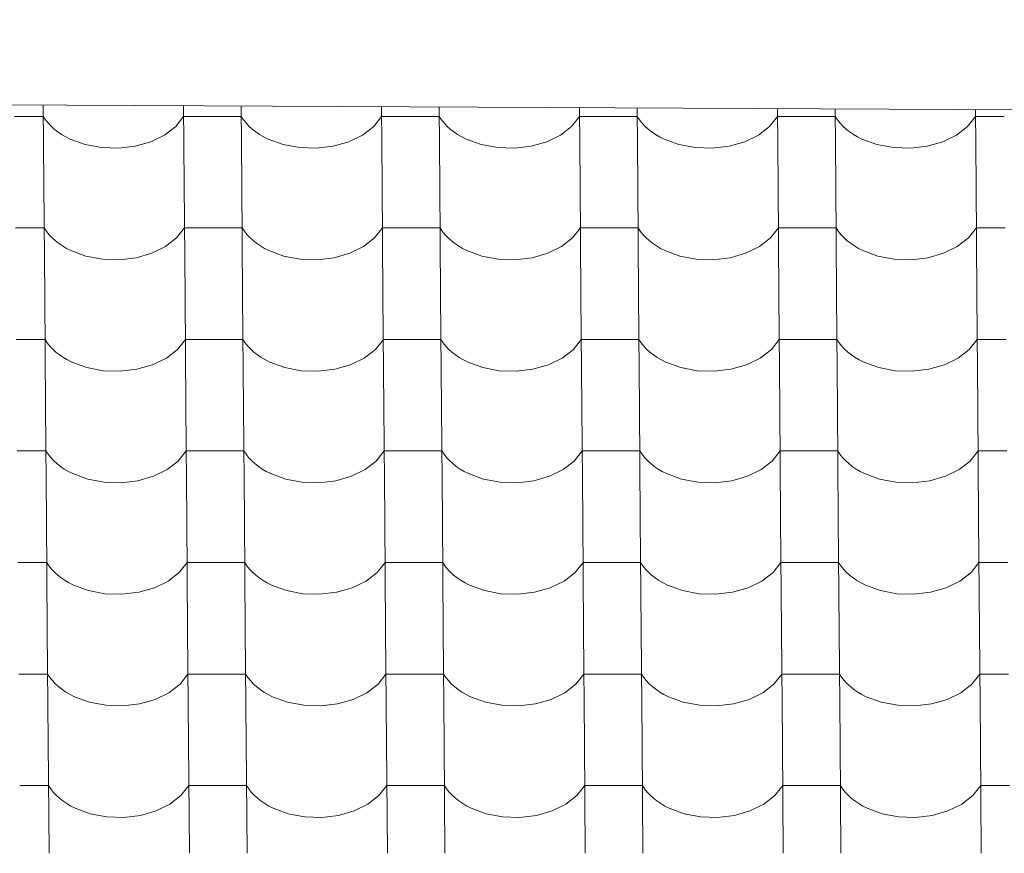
# Model space of a CAD drawing. Header units: millimetres. Extents: x -27785 to 104762, y -947 to 11132.
# Tile 126 of 146: x -5545 to -4724, y 10201 to 10896. Entities that reach past the tile are written whole.
import ezdxf

# ---------------------------------------------------------------- set-up
doc = ezdxf.new("R2010")
doc.units = ezdxf.units.MM
doc.header["$MEASUREMENT"] = 0
for name, color, linetype in [('POHLED JIŽNÍ_1_Bourané_Konstrukce - střechy a skořepiny', 7, 'Continuous'), ('POHLED JIŽNÍ_1_Bourané_Výplně - Povrchové', 7, 'Continuous'), ('POHLED JIŽNÍ_1_Konstrukce - nosné', 7, 'Continuous')]:
    doc.layers.add(name, color=color, linetype=linetype)

# ---------------------------------------------------------------- blocks, each defined once
blk = doc.blocks.new('*X2', base_point=(-29303.7, -27473.93))
at = {"layer": 'POHLED JIŽNÍ_1_Bourané_Výplně - Povrchové', "color": 7, "linetype": 'Continuous', "lineweight": 13}
for p, q in [((-5525.51, 10824.68), (-5525, 10758.8)), ((-5408.55, 10824.12), (-5408.04, 10758.8)), ((-5360.51, 10823.89), (-5360, 10758.8)), ((-5243.54, 10823.33), (-5243.04, 10758.8)), ((-5195.51, 10823.1), (-5195.01, 10758.8)), ((-5078.54, 10822.55), (-5078.05, 10758.8)), ((-5030.51, 10822.32), (-5030.01, 10758.8)), ((-4913.54, 10821.76), (-4913.05, 10758.8)), ((-4865.5, 10821.53), (-4865.02, 10758.8)), ((-4748.54, 10820.97), (-4748.05, 10758.8)), ((-5525.44, 10815.32), (-5549.46, 10815.32)), ((-5525.44, 10815.32), (-5523.59, 10812.53)), ((-5523.59, 10812.53), (-5521.45, 10809.83)), ((-5521.45, 10809.83), (-5519.02, 10807.25)), ((-5415.08, 10806.94), (-5408.48, 10815.32)), ((-5384.46, 10815.32), (-5408.48, 10815.32)), ((-5360.44, 10815.32), (-5384.46, 10815.32)), ((-5360.44, 10815.32), (-5358.6, 10812.53)), ((-5358.6, 10812.53), (-5356.46, 10809.83)), ((-5356.46, 10809.83), (-5354.03, 10807.25)), ((-5250.08, 10806.94), (-5243.48, 10815.32)), ((-5219.47, 10815.32), (-5243.48, 10815.32)), ((-5195.45, 10815.32), (-5219.47, 10815.32)), ((-5195.45, 10815.32), (-5193.6, 10812.53)), ((-5193.6, 10812.53), (-5191.46, 10809.83)), ((-5191.46, 10809.83), (-5189.03, 10807.25)), ((-5085.09, 10806.94), (-5078.49, 10815.32)), ((-5054.47, 10815.32), (-5078.49, 10815.32)), ((-5030.45, 10815.32), (-5054.47, 10815.32)), ((-5030.45, 10815.32), (-5028.61, 10812.53)), ((-5028.61, 10812.53), (-5026.46, 10809.83)), ((-5026.46, 10809.83), (-5024.04, 10807.25)), ((-4920.09, 10806.94), (-4913.49, 10815.32)), ((-4889.47, 10815.32), (-4913.49, 10815.32)), ((-4865.46, 10815.32), (-4889.47, 10815.32)), ((-4865.46, 10815.32), (-4863.61, 10812.53)), ((-4863.61, 10812.53), (-4861.47, 10809.83)), ((-4861.47, 10809.83), (-4859.04, 10807.25)), ((-4755.1, 10806.94), (-4748.49, 10815.32)), ((-4724.48, 10815.32), (-4748.49, 10815.32)), ((-5519.02, 10807.25), (-5516.32, 10804.78)), ((-5516.32, 10804.78), (-5513.37, 10802.45)), ((-5513.37, 10802.45), (-5510.16, 10800.28)), ((-5510.16, 10800.28), (-5506.74, 10798.26)), ((-5435.77, 10794.17), (-5424.33, 10799.76)), ((-5424.33, 10799.76), (-5415.08, 10806.94)), ((-5354.03, 10807.25), (-5351.33, 10804.78)), ((-5351.33, 10804.78), (-5348.37, 10802.45)), ((-5348.37, 10802.45), (-5345.17, 10800.28)), ((-5345.17, 10800.28), (-5341.74, 10798.26)), ((-5270.77, 10794.17), (-5259.34, 10799.76)), ((-5259.34, 10799.76), (-5250.08, 10806.94)), ((-5189.03, 10807.25), (-5186.33, 10804.78)), ((-5186.33, 10804.78), (-5183.37, 10802.45)), ((-5183.37, 10802.45), (-5180.17, 10800.28)), ((-5180.17, 10800.28), (-5176.74, 10798.26)), ((-5105.78, 10794.17), (-5094.34, 10799.76)), ((-5094.34, 10799.76), (-5085.09, 10806.94)), ((-5024.04, 10807.25), (-5021.34, 10804.78)), ((-5021.34, 10804.78), (-5018.38, 10802.45)), ((-5018.38, 10802.45), (-5015.18, 10800.28)), ((-5015.18, 10800.28), (-5011.75, 10798.26)), ((-4940.78, 10794.17), (-4929.35, 10799.76)), ((-4929.35, 10799.76), (-4920.09, 10806.94)), ((-4859.04, 10807.25), (-4856.34, 10804.78)), ((-4856.34, 10804.78), (-4853.38, 10802.45)), ((-4853.38, 10802.45), (-4850.18, 10800.28)), ((-4850.18, 10800.28), (-4846.75, 10798.26)), ((-4775.78, 10794.17), (-4764.35, 10799.76)), ((-4764.35, 10799.76), (-4755.1, 10806.94)), ((-5506.74, 10798.26), (-5503.1, 10796.41)), ((-5503.1, 10796.41), (-5490.62, 10791.84)), ((-5490.62, 10791.84), (-5476.94, 10789.25)), ((-5448.8, 10790.45), (-5435.77, 10794.17)), ((-5341.74, 10798.26), (-5338.1, 10796.41)), ((-5338.1, 10796.41), (-5325.63, 10791.84)), ((-5325.63, 10791.84), (-5311.95, 10789.25)), ((-5283.8, 10790.45), (-5270.77, 10794.17)), ((-5176.74, 10798.26), (-5173.11, 10796.41)), ((-5173.11, 10796.41), (-5160.63, 10791.84)), ((-5160.63, 10791.84), (-5146.95, 10789.25)), ((-5118.81, 10790.45), (-5105.78, 10794.17)), ((-5011.75, 10798.26), (-5008.11, 10796.41)), ((-5008.11, 10796.41), (-4995.63, 10791.84)), ((-4995.63, 10791.84), (-4981.95, 10789.25)), ((-4953.81, 10790.45), (-4940.78, 10794.17)), ((-4846.75, 10798.26), (-4843.12, 10796.41)), ((-4843.12, 10796.41), (-4830.64, 10791.84)), ((-4830.64, 10791.84), (-4816.96, 10789.25)), ((-4788.81, 10790.45), (-4775.78, 10794.17)), ((-5476.94, 10789.25), (-5462.76, 10788.78)), ((-5462.76, 10788.78), (-5448.8, 10790.45)), ((-5311.95, 10789.25), (-5297.76, 10788.78)), ((-5297.76, 10788.78), (-5283.8, 10790.45)), ((-5146.95, 10789.25), (-5132.77, 10788.78)), ((-5132.77, 10788.78), (-5118.81, 10790.45)), ((-4981.95, 10789.25), (-4967.77, 10788.78)), ((-4967.77, 10788.78), (-4953.81, 10790.45)), ((-4816.96, 10789.25), (-4802.78, 10788.78)), ((-4802.78, 10788.78), (-4788.81, 10790.45)), ((-5525, 10758.47), (-5524.28, 10665.79)), ((-5408.04, 10758.47), (-5407.31, 10665.79)), ((-5360, 10758.47), (-5359.28, 10665.79)), ((-5243.04, 10758.47), (-5242.32, 10665.79)), ((-5195.01, 10758.47), (-5194.28, 10665.79)), ((-5078.04, 10758.47), (-5077.32, 10665.79)), ((-5030.01, 10758.47), (-5029.29, 10665.79)), ((-4913.05, 10758.47), (-4912.33, 10665.79)), ((-4865.01, 10758.47), (-4864.29, 10665.79)), ((-4748.05, 10758.47), (-4747.33, 10665.79)), ((-5524.72, 10722.31), (-5548.73, 10722.31)), ((-5524.72, 10722.31), (-5522.87, 10719.52)), ((-5522.87, 10719.52), (-5520.73, 10716.82)), ((-5414.36, 10713.93), (-5407.75, 10722.31)), ((-5383.74, 10722.31), (-5407.75, 10722.31)), ((-5359.72, 10722.31), (-5383.74, 10722.31)), ((-5359.72, 10722.31), (-5357.87, 10719.52)), ((-5357.87, 10719.52), (-5355.73, 10716.82)), ((-5249.36, 10713.93), (-5242.76, 10722.31)), ((-5218.74, 10722.31), (-5242.76, 10722.31)), ((-5194.72, 10722.31), (-5218.74, 10722.31)), ((-5194.72, 10722.31), (-5192.88, 10719.52)), ((-5192.88, 10719.52), (-5190.74, 10716.82)), ((-5084.37, 10713.93), (-5077.76, 10722.31)), ((-5053.75, 10722.31), (-5077.76, 10722.31)), ((-5029.73, 10722.31), (-5053.75, 10722.31)), ((-5029.73, 10722.31), (-5027.88, 10719.52)), ((-5027.88, 10719.52), (-5025.74, 10716.82)), ((-4919.37, 10713.93), (-4912.77, 10722.31)), ((-4888.75, 10722.31), (-4912.77, 10722.31)), ((-4864.73, 10722.31), (-4888.75, 10722.31)), ((-4864.73, 10722.31), (-4862.89, 10719.52)), ((-4862.89, 10719.52), (-4860.74, 10716.82)), ((-4754.37, 10713.93), (-4747.77, 10722.31)), ((-4723.75, 10722.31), (-4747.77, 10722.31)), ((-5520.73, 10716.82), (-5518.3, 10714.24)), ((-5518.3, 10714.24), (-5515.6, 10711.77)), ((-5515.6, 10711.77), (-5512.64, 10709.45)), ((-5512.64, 10709.45), (-5509.44, 10707.27)), ((-5423.61, 10706.76), (-5414.36, 10713.93)), ((-5355.73, 10716.82), (-5353.3, 10714.24)), ((-5353.3, 10714.24), (-5350.6, 10711.77)), ((-5350.6, 10711.77), (-5347.65, 10709.45)), ((-5347.65, 10709.45), (-5344.44, 10707.27)), ((-5258.62, 10706.76), (-5249.36, 10713.93)), ((-5190.74, 10716.82), (-5188.31, 10714.24)), ((-5188.31, 10714.24), (-5185.61, 10711.77)), ((-5185.61, 10711.77), (-5182.65, 10709.45)), ((-5182.65, 10709.45), (-5179.45, 10707.27)), ((-5093.62, 10706.76), (-5084.37, 10713.93)), ((-5025.74, 10716.82), (-5023.31, 10714.24)), ((-5023.31, 10714.24), (-5020.61, 10711.77)), ((-5020.61, 10711.77), (-5017.65, 10709.45)), ((-5017.65, 10709.45), (-5014.45, 10707.27)), ((-4928.62, 10706.76), (-4919.37, 10713.93)), ((-4860.74, 10716.82), (-4858.32, 10714.24)), ((-4858.32, 10714.24), (-4855.62, 10711.77)), ((-4855.62, 10711.77), (-4852.66, 10709.45)), ((-4852.66, 10709.45), (-4849.46, 10707.27)), ((-4763.63, 10706.76), (-4754.37, 10713.93)), ((-5509.44, 10707.27), (-5506.01, 10705.25)), ((-5506.01, 10705.25), (-5502.38, 10703.4)), ((-5502.38, 10703.4), (-5489.9, 10698.83)), ((-5448.07, 10697.44), (-5435.04, 10701.16)), ((-5435.04, 10701.16), (-5423.61, 10706.76)), ((-5344.44, 10707.27), (-5341.02, 10705.25)), ((-5341.02, 10705.25), (-5337.38, 10703.4)), ((-5337.38, 10703.4), (-5324.9, 10698.83)), ((-5283.08, 10697.44), (-5270.05, 10701.16)), ((-5270.05, 10701.16), (-5258.62, 10706.76)), ((-5179.45, 10707.27), (-5176.02, 10705.25)), ((-5176.02, 10705.25), (-5172.38, 10703.4)), ((-5172.38, 10703.4), (-5159.91, 10698.83)), ((-5118.08, 10697.44), (-5105.05, 10701.16)), ((-5105.05, 10701.16), (-5093.62, 10706.76)), ((-5014.45, 10707.27), (-5011.02, 10705.25)), ((-5011.02, 10705.25), (-5007.39, 10703.4)), ((-5007.39, 10703.4), (-4994.91, 10698.83)), ((-4953.09, 10697.44), (-4940.06, 10701.16)), ((-4940.06, 10701.16), (-4928.62, 10706.76)), ((-4849.46, 10707.27), (-4846.03, 10705.25)), ((-4846.03, 10705.25), (-4842.39, 10703.4)), ((-4842.39, 10703.4), (-4829.91, 10698.83)), ((-4788.09, 10697.44), (-4775.06, 10701.16)), ((-4775.06, 10701.16), (-4763.63, 10706.76)), ((-5489.9, 10698.83), (-5476.22, 10696.24)), ((-5476.22, 10696.24), (-5462.04, 10695.77)), ((-5462.04, 10695.77), (-5448.07, 10697.44)), ((-5324.9, 10698.83), (-5311.22, 10696.24)), ((-5311.22, 10696.24), (-5297.04, 10695.77)), ((-5297.04, 10695.77), (-5283.08, 10697.44)), ((-5159.91, 10698.83), (-5146.23, 10696.24)), ((-5146.23, 10696.24), (-5132.04, 10695.77)), ((-5132.04, 10695.77), (-5118.08, 10697.44)), ((-4994.91, 10698.83), (-4981.23, 10696.24)), ((-4981.23, 10696.24), (-4967.05, 10695.77)), ((-4967.05, 10695.77), (-4953.09, 10697.44)), ((-4829.91, 10698.83), (-4816.23, 10696.24)), ((-4816.23, 10696.24), (-4802.05, 10695.77)), ((-4802.05, 10695.77), (-4788.09, 10697.44)), ((-5524.27, 10665.46), (-5523.55, 10572.79)), ((-5407.31, 10665.46), (-5406.59, 10572.79)), ((-5359.28, 10665.46), (-5358.56, 10572.79)), ((-5242.32, 10665.46), (-5241.6, 10572.79)), ((-5194.28, 10665.46), (-5193.56, 10572.79)), ((-5077.32, 10665.46), (-5076.6, 10572.79)), ((-5029.29, 10665.46), (-5028.57, 10572.79)), ((-4912.32, 10665.46), (-4911.6, 10572.79)), ((-4864.29, 10665.46), (-4863.57, 10572.79)), ((-4747.33, 10665.46), (-4746.61, 10572.79)), ((-5523.99, 10629.3), (-5548.01, 10629.3)), ((-5523.99, 10629.3), (-5522.15, 10626.51)), ((-5413.63, 10620.92), (-5407.03, 10629.3)), ((-5383.01, 10629.3), (-5407.03, 10629.3)), ((-5359, 10629.3), (-5383.01, 10629.3)), ((-5359, 10629.3), (-5357.15, 10626.51)), ((-5248.64, 10620.92), (-5242.03, 10629.3)), ((-5218.02, 10629.3), (-5242.03, 10629.3)), ((-5194, 10629.3), (-5218.02, 10629.3)), ((-5194, 10629.3), (-5192.16, 10626.51)), ((-5083.64, 10620.92), (-5077.04, 10629.3)), ((-5053.02, 10629.3), (-5077.04, 10629.3)), ((-5029, 10629.3), (-5053.02, 10629.3)), ((-5029, 10629.3), (-5027.16, 10626.51)), ((-4918.65, 10620.92), (-4912.04, 10629.3)), ((-4888.03, 10629.3), (-4912.04, 10629.3)), ((-4864.01, 10629.3), (-4888.03, 10629.3)), ((-4864.01, 10629.3), (-4862.16, 10626.51)), ((-4753.65, 10620.92), (-4747.05, 10629.3)), ((-4723.03, 10629.3), (-4747.05, 10629.3)), ((-5522.15, 10626.51), (-5520, 10623.81)), ((-5520, 10623.81), (-5517.58, 10621.23)), ((-5517.58, 10621.23), (-5514.88, 10618.76)), ((-5422.89, 10613.75), (-5413.63, 10620.92)), ((-5357.15, 10626.51), (-5355.01, 10623.81)), ((-5355.01, 10623.81), (-5352.58, 10621.23)), ((-5352.58, 10621.23), (-5349.88, 10618.76)), ((-5257.89, 10613.75), (-5248.64, 10620.92)), ((-5192.16, 10626.51), (-5190.01, 10623.81)), ((-5190.01, 10623.81), (-5187.59, 10621.23)), ((-5187.59, 10621.23), (-5184.88, 10618.76)), ((-5092.9, 10613.75), (-5083.64, 10620.92)), ((-5027.16, 10626.51), (-5025.02, 10623.81)), ((-5025.02, 10623.81), (-5022.59, 10621.23)), ((-5022.59, 10621.23), (-5019.89, 10618.76)), ((-4927.9, 10613.75), (-4918.65, 10620.92)), ((-4862.16, 10626.51), (-4860.02, 10623.81)), ((-4860.02, 10623.81), (-4857.59, 10621.23)), ((-4857.59, 10621.23), (-4854.89, 10618.76)), ((-4762.9, 10613.75), (-4753.65, 10620.92)), ((-5514.88, 10618.76), (-5511.92, 10616.44)), ((-5511.92, 10616.44), (-5508.72, 10614.26)), ((-5508.72, 10614.26), (-5505.29, 10612.24)), ((-5505.29, 10612.24), (-5501.65, 10610.39)), ((-5434.32, 10608.16), (-5422.89, 10613.75)), ((-5349.88, 10618.76), (-5346.92, 10616.44)), ((-5346.92, 10616.44), (-5343.72, 10614.26)), ((-5343.72, 10614.26), (-5340.29, 10612.24)), ((-5340.29, 10612.24), (-5336.66, 10610.39)), ((-5269.32, 10608.16), (-5257.89, 10613.75)), ((-5184.88, 10618.76), (-5181.93, 10616.44)), ((-5181.93, 10616.44), (-5178.72, 10614.26)), ((-5178.72, 10614.26), (-5175.3, 10612.24)), ((-5175.3, 10612.24), (-5171.66, 10610.39)), ((-5104.33, 10608.16), (-5092.9, 10613.75)), ((-5019.89, 10618.76), (-5016.93, 10616.44)), ((-5016.93, 10616.44), (-5013.73, 10614.26)), ((-5013.73, 10614.26), (-5010.3, 10612.24)), ((-5010.3, 10612.24), (-5006.67, 10610.39)), ((-4939.33, 10608.16), (-4927.9, 10613.75)), ((-4854.89, 10618.76), (-4851.93, 10616.44)), ((-4851.93, 10616.44), (-4848.73, 10614.26)), ((-4848.73, 10614.26), (-4845.31, 10612.24)), ((-4845.31, 10612.24), (-4841.67, 10610.39)), ((-4774.34, 10608.16), (-4762.9, 10613.75)), ((-5501.65, 10610.39), (-5489.17, 10605.82)), ((-5489.17, 10605.82), (-5475.49, 10603.23)), ((-5475.49, 10603.23), (-5461.31, 10602.76)), ((-5461.31, 10602.76), (-5447.35, 10604.43)), ((-5447.35, 10604.43), (-5434.32, 10608.16)), ((-5336.66, 10610.39), (-5324.18, 10605.82)), ((-5324.18, 10605.82), (-5310.5, 10603.23)), ((-5310.5, 10603.23), (-5296.32, 10602.76)), ((-5296.32, 10602.76), (-5282.35, 10604.43)), ((-5282.35, 10604.43), (-5269.32, 10608.16)), ((-5171.66, 10610.39), (-5159.18, 10605.82)), ((-5159.18, 10605.82), (-5145.5, 10603.23)), ((-5145.5, 10603.23), (-5131.32, 10602.76)), ((-5131.32, 10602.76), (-5117.36, 10604.43)), ((-5117.36, 10604.43), (-5104.33, 10608.16)), ((-5006.67, 10610.39), (-4994.19, 10605.82)), ((-4994.19, 10605.82), (-4980.51, 10603.23)), ((-4980.51, 10603.23), (-4966.32, 10602.76)), ((-4966.32, 10602.76), (-4952.36, 10604.43)), ((-4952.36, 10604.43), (-4939.33, 10608.16)), ((-4841.67, 10610.39), (-4829.19, 10605.82)), ((-4829.19, 10605.82), (-4815.51, 10603.23)), ((-4815.51, 10603.23), (-4801.33, 10602.76)), ((-4801.33, 10602.76), (-4787.37, 10604.43)), ((-4787.37, 10604.43), (-4774.34, 10608.16)), ((-5523.55, 10572.45), (-5522.83, 10479.78)), ((-5406.59, 10572.45), (-5405.87, 10479.78)), ((-5358.55, 10572.45), (-5357.83, 10479.78)), ((-5241.59, 10572.45), (-5240.87, 10479.78)), ((-5193.56, 10572.45), (-5192.84, 10479.78)), ((-5076.6, 10572.45), (-5075.88, 10479.78)), ((-5028.56, 10572.45), (-5027.84, 10479.78)), ((-4911.6, 10572.45), (-4910.88, 10479.78)), ((-4863.57, 10572.45), (-4862.85, 10479.78)), ((-4746.6, 10572.45), (-4745.88, 10479.78)), ((-5523.27, 10536.29), (-5547.29, 10536.29)), ((-5523.27, 10536.29), (-5521.42, 10533.5)), ((-5521.42, 10533.5), (-5519.28, 10530.8)), ((-5519.28, 10530.8), (-5516.85, 10528.22)), ((-5412.91, 10527.91), (-5406.31, 10536.29)), ((-5382.29, 10536.29), (-5406.31, 10536.29)), ((-5358.27, 10536.29), (-5382.29, 10536.29)), ((-5358.27, 10536.29), (-5356.43, 10533.5)), ((-5356.43, 10533.5), (-5354.29, 10530.8)), ((-5354.29, 10530.8), (-5351.86, 10528.22)), ((-5247.91, 10527.91), (-5241.31, 10536.29)), ((-5217.29, 10536.29), (-5241.31, 10536.29)), ((-5193.28, 10536.29), (-5217.29, 10536.29)), ((-5193.28, 10536.29), (-5191.43, 10533.5)), ((-5191.43, 10533.5), (-5189.29, 10530.8)), ((-5189.29, 10530.8), (-5186.86, 10528.22)), ((-5082.92, 10527.91), (-5076.32, 10536.29)), ((-5052.3, 10536.29), (-5076.32, 10536.29)), ((-5028.28, 10536.29), (-5052.3, 10536.29)), ((-5028.28, 10536.29), (-5026.44, 10533.5)), ((-5026.44, 10533.5), (-5024.29, 10530.8)), ((-5024.29, 10530.8), (-5021.87, 10528.22)), ((-4917.92, 10527.91), (-4911.32, 10536.29)), ((-4887.3, 10536.29), (-4911.32, 10536.29)), ((-4863.29, 10536.29), (-4887.3, 10536.29)), ((-4863.29, 10536.29), (-4861.44, 10533.5)), ((-4861.44, 10533.5), (-4859.3, 10530.8)), ((-4859.3, 10530.8), (-4856.87, 10528.22)), ((-4752.93, 10527.91), (-4746.32, 10536.29)), ((-4722.31, 10536.29), (-4746.32, 10536.29)), ((-5516.85, 10528.22), (-5514.15, 10525.75)), ((-5514.15, 10525.75), (-5511.19, 10523.43)), ((-5511.19, 10523.43), (-5507.99, 10521.25)), ((-5507.99, 10521.25), (-5504.57, 10519.23)), ((-5433.6, 10515.15), (-5422.16, 10520.74)), ((-5422.16, 10520.74), (-5412.91, 10527.91)), ((-5351.86, 10528.22), (-5349.16, 10525.75)), ((-5349.16, 10525.75), (-5346.2, 10523.43)), ((-5346.2, 10523.43), (-5343, 10521.25)), ((-5343, 10521.25), (-5339.57, 10519.23)), ((-5268.6, 10515.15), (-5257.17, 10520.74)), ((-5257.17, 10520.74), (-5247.91, 10527.91)), ((-5186.86, 10528.22), (-5184.16, 10525.75)), ((-5184.16, 10525.75), (-5181.2, 10523.43)), ((-5181.2, 10523.43), (-5178, 10521.25)), ((-5178, 10521.25), (-5174.57, 10519.23)), ((-5103.61, 10515.15), (-5092.17, 10520.74)), ((-5092.17, 10520.74), (-5082.92, 10527.91)), ((-5021.87, 10528.22), (-5019.17, 10525.75)), ((-5019.17, 10525.75), (-5016.21, 10523.43)), ((-5016.21, 10523.43), (-5013.01, 10521.25)), ((-5013.01, 10521.25), (-5009.58, 10519.23)), ((-4938.61, 10515.15), (-4927.18, 10520.74)), ((-4927.18, 10520.74), (-4917.92, 10527.91)), ((-4856.87, 10528.22), (-4854.17, 10525.75)), ((-4854.17, 10525.75), (-4851.21, 10523.43)), ((-4851.21, 10523.43), (-4848.01, 10521.25)), ((-4848.01, 10521.25), (-4844.58, 10519.23)), ((-4773.61, 10515.15), (-4762.18, 10520.74)), ((-4762.18, 10520.74), (-4752.93, 10527.91)), ((-5504.57, 10519.23), (-5500.93, 10517.38)), ((-5500.93, 10517.38), (-5488.45, 10512.81)), ((-5488.45, 10512.81), (-5474.77, 10510.22)), ((-5446.63, 10511.42), (-5433.6, 10515.15)), ((-5339.57, 10519.23), (-5335.93, 10517.38)), ((-5335.93, 10517.38), (-5323.45, 10512.81)), ((-5323.45, 10512.81), (-5309.78, 10510.22)), ((-5281.63, 10511.42), (-5268.6, 10515.15)), ((-5174.57, 10519.23), (-5170.94, 10517.38)), ((-5170.94, 10517.38), (-5158.46, 10512.81)), ((-5158.46, 10512.81), (-5144.78, 10510.22)), ((-5116.64, 10511.42), (-5103.61, 10515.15)), ((-5009.58, 10519.23), (-5005.94, 10517.38)), ((-5005.94, 10517.38), (-4993.46, 10512.81)), ((-4993.46, 10512.81), (-4979.78, 10510.22)), ((-4951.64, 10511.42), (-4938.61, 10515.15)), ((-4844.58, 10519.23), (-4840.95, 10517.38)), ((-4840.95, 10517.38), (-4828.47, 10512.81)), ((-4828.47, 10512.81), (-4814.79, 10510.22)), ((-4786.64, 10511.42), (-4773.61, 10515.15)), ((-5474.77, 10510.22), (-5460.59, 10509.75)), ((-5460.59, 10509.75), (-5446.63, 10511.42)), ((-5309.78, 10510.22), (-5295.59, 10509.75)), ((-5295.59, 10509.75), (-5281.63, 10511.42)), ((-5144.78, 10510.22), (-5130.6, 10509.75)), ((-5130.6, 10509.75), (-5116.64, 10511.42)), ((-4979.78, 10510.22), (-4965.6, 10509.75)), ((-4965.6, 10509.75), (-4951.64, 10511.42)), ((-4814.79, 10510.22), (-4800.61, 10509.75)), ((-4800.61, 10509.75), (-4786.64, 10511.42)), ((-5522.83, 10479.44), (-5522.11, 10386.77)), ((-5405.86, 10479.44), (-5405.14, 10386.77)), ((-5357.83, 10479.44), (-5357.11, 10386.77)), ((-5240.87, 10479.44), (-5240.15, 10386.77)), ((-5192.83, 10479.44), (-5192.11, 10386.77)), ((-5075.87, 10479.44), (-5075.15, 10386.77)), ((-5027.84, 10479.44), (-5027.12, 10386.77)), ((-4910.88, 10479.44), (-4910.16, 10386.77)), ((-4862.84, 10479.44), (-4862.12, 10386.77)), ((-4745.88, 10479.44), (-4745.16, 10386.77)), ((-5522.55, 10443.29), (-5546.56, 10443.29)), ((-5522.55, 10443.29), (-5520.7, 10440.49)), ((-5520.7, 10440.49), (-5518.56, 10437.8)), ((-5412.19, 10434.9), (-5405.58, 10443.29)), ((-5381.57, 10443.29), (-5405.58, 10443.29)), ((-5357.55, 10443.29), (-5381.57, 10443.29)), ((-5357.55, 10443.29), (-5355.7, 10440.49)), ((-5355.7, 10440.49), (-5353.56, 10437.8)), ((-5247.19, 10434.9), (-5240.59, 10443.29)), ((-5216.57, 10443.29), (-5240.59, 10443.29)), ((-5192.55, 10443.29), (-5216.57, 10443.29)), ((-5192.55, 10443.29), (-5190.71, 10440.49)), ((-5190.71, 10440.49), (-5188.57, 10437.8)), ((-5082.19, 10434.9), (-5075.59, 10443.29)), ((-5051.57, 10443.29), (-5075.59, 10443.29)), ((-5027.56, 10443.29), (-5051.57, 10443.29)), ((-5027.56, 10443.29), (-5025.71, 10440.49)), ((-5025.71, 10440.49), (-5023.57, 10437.8)), ((-4917.2, 10434.9), (-4910.6, 10443.29)), ((-4886.58, 10443.29), (-4910.6, 10443.29)), ((-4862.56, 10443.29), (-4886.58, 10443.29)), ((-4862.56, 10443.29), (-4860.72, 10440.49)), ((-4860.72, 10440.49), (-4858.57, 10437.8)), ((-4752.2, 10434.9), (-4745.6, 10443.29)), ((-4721.58, 10443.29), (-4745.6, 10443.29)), ((-5518.56, 10437.8), (-5516.13, 10435.21)), ((-5516.13, 10435.21), (-5513.43, 10432.75)), ((-5513.43, 10432.75), (-5510.47, 10430.42)), ((-5510.47, 10430.42), (-5507.27, 10428.24)), ((-5421.44, 10427.73), (-5412.19, 10434.9)), ((-5353.56, 10437.8), (-5351.13, 10435.21)), ((-5351.13, 10435.21), (-5348.43, 10432.75)), ((-5348.43, 10432.75), (-5345.47, 10430.42)), ((-5345.47, 10430.42), (-5342.27, 10428.24)), ((-5256.44, 10427.73), (-5247.19, 10434.9)), ((-5188.57, 10437.8), (-5186.14, 10435.21)), ((-5186.14, 10435.21), (-5183.44, 10432.75)), ((-5183.44, 10432.75), (-5180.48, 10430.42)), ((-5180.48, 10430.42), (-5177.28, 10428.24)), ((-5091.45, 10427.73), (-5082.19, 10434.9)), ((-5023.57, 10437.8), (-5021.14, 10435.21)), ((-5021.14, 10435.21), (-5018.44, 10432.75)), ((-5018.44, 10432.75), (-5015.48, 10430.42)), ((-5015.48, 10430.42), (-5012.28, 10428.24)), ((-4926.45, 10427.73), (-4917.2, 10434.9)), ((-4858.57, 10437.8), (-4856.15, 10435.21)), ((-4856.15, 10435.21), (-4853.45, 10432.75)), ((-4853.45, 10432.75), (-4850.49, 10430.42)), ((-4850.49, 10430.42), (-4847.29, 10428.24)), ((-4761.46, 10427.73), (-4752.2, 10434.9)), ((-5507.27, 10428.24), (-5503.84, 10426.22)), ((-5503.84, 10426.22), (-5500.21, 10424.37)), ((-5500.21, 10424.37), (-5487.73, 10419.8)), ((-5445.9, 10418.41), (-5432.87, 10422.14)), ((-5432.87, 10422.14), (-5421.44, 10427.73)), ((-5342.27, 10428.24), (-5338.85, 10426.22)), ((-5338.85, 10426.22), (-5335.21, 10424.37)), ((-5335.21, 10424.37), (-5322.73, 10419.8)), ((-5280.91, 10418.41), (-5267.88, 10422.14)), ((-5267.88, 10422.14), (-5256.44, 10427.73)), ((-5177.28, 10428.24), (-5173.85, 10426.22)), ((-5173.85, 10426.22), (-5170.21, 10424.37)), ((-5170.21, 10424.37), (-5157.73, 10419.8)), ((-5115.91, 10418.41), (-5102.88, 10422.14)), ((-5102.88, 10422.14), (-5091.45, 10427.73)), ((-5012.28, 10428.24), (-5008.85, 10426.22)), ((-5008.85, 10426.22), (-5005.22, 10424.37)), ((-5005.22, 10424.37), (-4992.74, 10419.8)), ((-4950.92, 10418.41), (-4937.89, 10422.14)), ((-4937.89, 10422.14), (-4926.45, 10427.73)), ((-4847.29, 10428.24), (-4843.86, 10426.22)), ((-4843.86, 10426.22), (-4840.22, 10424.37)), ((-4840.22, 10424.37), (-4827.74, 10419.8)), ((-4785.92, 10418.41), (-4772.89, 10422.14)), ((-4772.89, 10422.14), (-4761.46, 10427.73)), ((-5487.73, 10419.8), (-5474.05, 10417.21)), ((-5474.05, 10417.21), (-5459.87, 10416.74)), ((-5459.87, 10416.74), (-5445.9, 10418.41)), ((-5322.73, 10419.8), (-5309.05, 10417.21)), ((-5309.05, 10417.21), (-5294.87, 10416.74)), ((-5294.87, 10416.74), (-5280.91, 10418.41)), ((-5157.73, 10419.8), (-5144.06, 10417.21)), ((-5144.06, 10417.21), (-5129.87, 10416.74)), ((-5129.87, 10416.74), (-5115.91, 10418.41)), ((-4992.74, 10419.8), (-4979.06, 10417.21)), ((-4979.06, 10417.21), (-4964.88, 10416.74)), ((-4964.88, 10416.74), (-4950.92, 10418.41)), ((-4827.74, 10419.8), (-4814.06, 10417.21)), ((-4814.06, 10417.21), (-4799.88, 10416.74)), ((-4799.88, 10416.74), (-4785.92, 10418.41)), ((-5522.1, 10386.43), (-5521.38, 10293.76)), ((-5405.14, 10386.43), (-5404.42, 10293.76)), ((-5357.11, 10386.43), (-5356.39, 10293.76)), ((-5240.15, 10386.43), (-5239.42, 10293.76)), ((-5192.11, 10386.43), (-5191.39, 10293.76)), ((-5075.15, 10386.43), (-5074.43, 10293.76)), ((-5027.12, 10386.43), (-5026.39, 10293.76)), ((-4910.15, 10386.43), (-4909.43, 10293.76)), ((-4862.12, 10386.43), (-4861.4, 10293.76)), ((-4745.16, 10386.43), (-4744.44, 10293.76)), ((-5521.82, 10350.28), (-5545.84, 10350.28)), ((-5521.82, 10350.28), (-5519.98, 10347.48)), ((-5411.46, 10341.89), (-5404.86, 10350.28)), ((-5380.84, 10350.28), (-5404.86, 10350.28)), ((-5356.83, 10350.28), (-5380.84, 10350.28)), ((-5356.83, 10350.28), (-5354.98, 10347.48)), ((-5246.47, 10341.89), (-5239.86, 10350.28)), ((-5215.85, 10350.28), (-5239.86, 10350.28)), ((-5191.83, 10350.28), (-5215.85, 10350.28)), ((-5191.83, 10350.28), (-5189.98, 10347.48)), ((-5081.47, 10341.89), (-5074.87, 10350.28)), ((-5050.85, 10350.28), (-5074.87, 10350.28)), ((-5026.83, 10350.28), (-5050.85, 10350.28)), ((-5026.83, 10350.28), (-5024.99, 10347.48)), ((-4916.47, 10341.89), (-4909.87, 10350.28)), ((-4885.86, 10350.28), (-4909.87, 10350.28)), ((-4861.84, 10350.28), (-4885.86, 10350.28)), ((-4861.84, 10350.28), (-4859.99, 10347.48)), ((-4751.48, 10341.89), (-4744.88, 10350.28)), ((-4720.86, 10350.28), (-4744.88, 10350.28)), ((-5519.98, 10347.48), (-5517.83, 10344.79)), ((-5517.83, 10344.79), (-5515.41, 10342.2)), ((-5515.41, 10342.2), (-5512.71, 10339.74)), ((-5420.72, 10334.72), (-5411.46, 10341.89)), ((-5354.98, 10347.48), (-5352.84, 10344.79)), ((-5352.84, 10344.79), (-5350.41, 10342.2)), ((-5350.41, 10342.2), (-5347.71, 10339.74)), ((-5255.72, 10334.72), (-5246.47, 10341.89)), ((-5189.98, 10347.48), (-5187.84, 10344.79)), ((-5187.84, 10344.79), (-5185.41, 10342.2)), ((-5185.41, 10342.2), (-5182.71, 10339.74)), ((-5090.72, 10334.72), (-5081.47, 10341.89)), ((-5024.99, 10347.48), (-5022.85, 10344.79)), ((-5022.85, 10344.79), (-5020.42, 10342.2)), ((-5020.42, 10342.2), (-5017.72, 10339.74)), ((-4925.73, 10334.72), (-4916.47, 10341.89)), ((-4859.99, 10347.48), (-4857.85, 10344.79)), ((-4857.85, 10344.79), (-4855.42, 10342.2)), ((-4855.42, 10342.2), (-4852.72, 10339.74)), ((-4760.73, 10334.72), (-4751.48, 10341.89)), ((-5512.71, 10339.74), (-5509.75, 10337.41)), ((-5509.75, 10337.41), (-5506.55, 10335.23)), ((-5506.55, 10335.23), (-5503.12, 10333.21)), ((-5503.12, 10333.21), (-5499.48, 10331.36)), ((-5432.15, 10329.13), (-5420.72, 10334.72)), ((-5347.71, 10339.74), (-5344.75, 10337.41)), ((-5344.75, 10337.41), (-5341.55, 10335.23)), ((-5341.55, 10335.23), (-5338.12, 10333.21)), ((-5338.12, 10333.21), (-5334.49, 10331.36)), ((-5267.15, 10329.13), (-5255.72, 10334.72)), ((-5182.71, 10339.74), (-5179.76, 10337.41)), ((-5179.76, 10337.41), (-5176.55, 10335.23)), ((-5176.55, 10335.23), (-5173.13, 10333.21)), ((-5173.13, 10333.21), (-5169.49, 10331.36)), ((-5102.16, 10329.13), (-5090.72, 10334.72)), ((-5017.72, 10339.74), (-5014.76, 10337.41)), ((-5014.76, 10337.41), (-5011.56, 10335.23)), ((-5011.56, 10335.23), (-5008.13, 10333.21)), ((-5008.13, 10333.21), (-5004.49, 10331.36)), ((-4937.16, 10329.13), (-4925.73, 10334.72)), ((-4852.72, 10339.74), (-4849.76, 10337.41)), ((-4849.76, 10337.41), (-4846.56, 10335.23)), ((-4846.56, 10335.23), (-4843.13, 10333.21)), ((-4843.13, 10333.21), (-4839.5, 10331.36)), ((-4772.17, 10329.13), (-4760.73, 10334.72)), ((-5499.48, 10331.36), (-5487, 10326.79)), ((-5487, 10326.79), (-5473.32, 10324.2)), ((-5473.32, 10324.2), (-5459.14, 10323.73)), ((-5459.14, 10323.73), (-5445.18, 10325.4)), ((-5445.18, 10325.4), (-5432.15, 10329.13)), ((-5334.49, 10331.36), (-5322.01, 10326.79)), ((-5322.01, 10326.79), (-5308.33, 10324.2)), ((-5308.33, 10324.2), (-5294.15, 10323.73)), ((-5294.15, 10323.73), (-5280.18, 10325.4)), ((-5280.18, 10325.4), (-5267.15, 10329.13)), ((-5169.49, 10331.36), (-5157.01, 10326.79)), ((-5157.01, 10326.79), (-5143.33, 10324.2)), ((-5143.33, 10324.2), (-5129.15, 10323.73)), ((-5129.15, 10323.73), (-5115.19, 10325.4)), ((-5115.19, 10325.4), (-5102.16, 10329.13)), ((-5004.49, 10331.36), (-4992.02, 10326.79)), ((-4992.02, 10326.79), (-4978.34, 10324.2)), ((-4978.34, 10324.2), (-4964.15, 10323.73)), ((-4964.15, 10323.73), (-4950.19, 10325.4)), ((-4950.19, 10325.4), (-4937.16, 10329.13)), ((-4839.5, 10331.36), (-4827.02, 10326.79)), ((-4827.02, 10326.79), (-4813.34, 10324.2)), ((-4813.34, 10324.2), (-4799.16, 10323.73)), ((-4799.16, 10323.73), (-4785.2, 10325.4)), ((-4785.2, 10325.4), (-4772.17, 10329.13)), ((-5521.38, 10293.42), (-5520.66, 10200.75)), ((-5404.42, 10293.42), (-5403.7, 10200.75)), ((-5356.38, 10293.42), (-5355.66, 10200.75)), ((-5239.42, 10293.42), (-5238.7, 10200.75)), ((-5191.39, 10293.42), (-5190.67, 10200.75)), ((-5074.43, 10293.42), (-5073.7, 10200.75)), ((-5026.39, 10293.42), (-5025.67, 10200.75)), ((-4909.43, 10293.42), (-4908.71, 10200.75)), ((-4861.4, 10293.42), (-4860.67, 10200.75)), ((-4744.43, 10293.42), (-4743.71, 10200.75)), ((-5521.1, 10257.27), (-5545.12, 10257.27)), ((-5521.1, 10257.27), (-5519.25, 10254.47)), ((-5519.25, 10254.47), (-5517.11, 10251.78)), ((-5517.11, 10251.78), (-5514.68, 10249.19)), ((-5410.74, 10248.88), (-5404.14, 10257.27)), ((-5380.12, 10257.27), (-5404.14, 10257.27)), ((-5356.1, 10257.27), (-5380.12, 10257.27)), ((-5356.1, 10257.27), (-5354.26, 10254.47)), ((-5354.26, 10254.47), (-5352.11, 10251.78)), ((-5352.11, 10251.78), (-5349.69, 10249.19)), ((-5245.74, 10248.88), (-5239.14, 10257.27)), ((-5215.12, 10257.27), (-5239.14, 10257.27)), ((-5191.11, 10257.27), (-5215.12, 10257.27)), ((-5191.11, 10257.27), (-5189.26, 10254.47)), ((-5189.26, 10254.47), (-5187.12, 10251.78)), ((-5187.12, 10251.78), (-5184.69, 10249.19)), ((-5080.75, 10248.88), (-5074.14, 10257.27)), ((-5050.13, 10257.27), (-5074.14, 10257.27)), ((-5026.11, 10257.27), (-5050.13, 10257.27)), ((-5026.11, 10257.27), (-5024.26, 10254.47)), ((-5024.26, 10254.47), (-5022.12, 10251.78)), ((-5022.12, 10251.78), (-5019.69, 10249.19)), ((-4915.75, 10248.88), (-4909.15, 10257.27)), ((-4885.13, 10257.27), (-4909.15, 10257.27)), ((-4861.11, 10257.27), (-4885.13, 10257.27)), ((-4861.11, 10257.27), (-4859.27, 10254.47)), ((-4859.27, 10254.47), (-4857.13, 10251.78)), ((-4857.13, 10251.78), (-4854.7, 10249.19)), ((-4750.76, 10248.88), (-4744.15, 10257.27)), ((-4720.14, 10257.27), (-4744.15, 10257.27)), ((-5514.68, 10249.19), (-5511.98, 10246.73)), ((-5511.98, 10246.73), (-5509.02, 10244.4)), ((-5509.02, 10244.4), (-5505.82, 10242.22)), ((-5505.82, 10242.22), (-5502.39, 10240.2)), ((-5431.43, 10236.12), (-5419.99, 10241.71)), ((-5419.99, 10241.71), (-5410.74, 10248.88)), ((-5349.69, 10249.19), (-5346.99, 10246.73)), ((-5346.99, 10246.73), (-5344.03, 10244.4)), ((-5344.03, 10244.4), (-5340.83, 10242.22)), ((-5340.83, 10242.22), (-5337.4, 10240.2)), ((-5266.43, 10236.12), (-5255, 10241.71)), ((-5255, 10241.71), (-5245.74, 10248.88)), ((-5184.69, 10249.19), (-5181.99, 10246.73)), ((-5181.99, 10246.73), (-5179.03, 10244.4)), ((-5179.03, 10244.4), (-5175.83, 10242.22)), ((-5175.83, 10242.22), (-5172.4, 10240.2)), ((-5101.43, 10236.12), (-5090, 10241.71)), ((-5090, 10241.71), (-5080.75, 10248.88)), ((-5019.69, 10249.19), (-5016.99, 10246.73)), ((-5016.99, 10246.73), (-5014.04, 10244.4)), ((-5014.04, 10244.4), (-5010.83, 10242.22)), ((-5010.83, 10242.22), (-5007.41, 10240.2)), ((-4936.44, 10236.12), (-4925.01, 10241.71)), ((-4925.01, 10241.71), (-4915.75, 10248.88)), ((-4854.7, 10249.19), (-4852, 10246.73)), ((-4852, 10246.73), (-4849.04, 10244.4)), ((-4849.04, 10244.4), (-4845.84, 10242.22)), ((-4845.84, 10242.22), (-4842.41, 10240.2)), ((-4771.44, 10236.12), (-4760.01, 10241.71)), ((-4760.01, 10241.71), (-4750.76, 10248.88)), ((-5502.39, 10240.2), (-5498.76, 10238.35)), ((-5498.76, 10238.35), (-5486.28, 10233.78)), ((-5486.28, 10233.78), (-5472.6, 10231.19)), ((-5444.46, 10232.39), (-5431.43, 10236.12)), ((-5337.4, 10240.2), (-5333.76, 10238.35)), ((-5333.76, 10238.35), (-5321.28, 10233.78)), ((-5321.28, 10233.78), (-5307.6, 10231.19)), ((-5279.46, 10232.39), (-5266.43, 10236.12)), ((-5172.4, 10240.2), (-5168.77, 10238.35)), ((-5168.77, 10238.35), (-5156.29, 10233.78)), ((-5156.29, 10233.78), (-5142.61, 10231.19)), ((-5114.46, 10232.39), (-5101.43, 10236.12)), ((-5007.41, 10240.2), (-5003.77, 10238.35)), ((-5003.77, 10238.35), (-4991.29, 10233.78)), ((-4991.29, 10233.78), (-4977.61, 10231.19)), ((-4949.47, 10232.39), (-4936.44, 10236.12)), ((-4842.41, 10240.2), (-4838.77, 10238.35)), ((-4838.77, 10238.35), (-4826.3, 10233.78)), ((-4826.3, 10233.78), (-4812.62, 10231.19)), ((-4784.47, 10232.39), (-4771.44, 10236.12)), ((-5472.6, 10231.19), (-5458.42, 10230.72)), ((-5458.42, 10230.72), (-5444.46, 10232.39)), ((-5307.6, 10231.19), (-5293.42, 10230.72)), ((-5293.42, 10230.72), (-5279.46, 10232.39)), ((-5142.61, 10231.19), (-5128.43, 10230.72)), ((-5128.43, 10230.72), (-5114.46, 10232.39)), ((-4977.61, 10231.19), (-4963.43, 10230.72)), ((-4963.43, 10230.72), (-4949.47, 10232.39)), ((-4812.62, 10231.19), (-4798.43, 10230.72)), ((-4798.43, 10230.72), (-4784.47, 10232.39))]:
    blk.add_line(p, q, dxfattribs=at)

msp = doc.modelspace()

# ---------------------------------------------------------------- linework, layer by layer
at = {"layer": 'POHLED JIŽNÍ_1_Bourané_Konstrukce - střechy a skořepiny', "color": 7, "linetype": 'Continuous', "lineweight": 13}
msp.add_line((-129.54, 10798.97), (-20488.57, 10895.96), dxfattribs=at)

# ---------------------------------------------------------------- block references
at = {"layer": 'POHLED JIŽNÍ_1_Konstrukce - nosné', "color": 9, "linetype": 'Continuous', "lineweight": 13}
msp.add_blockref('*X2', (-29303.7, -27473.93), dxfattribs=at)

doc.saveas('drawing.dxf')
